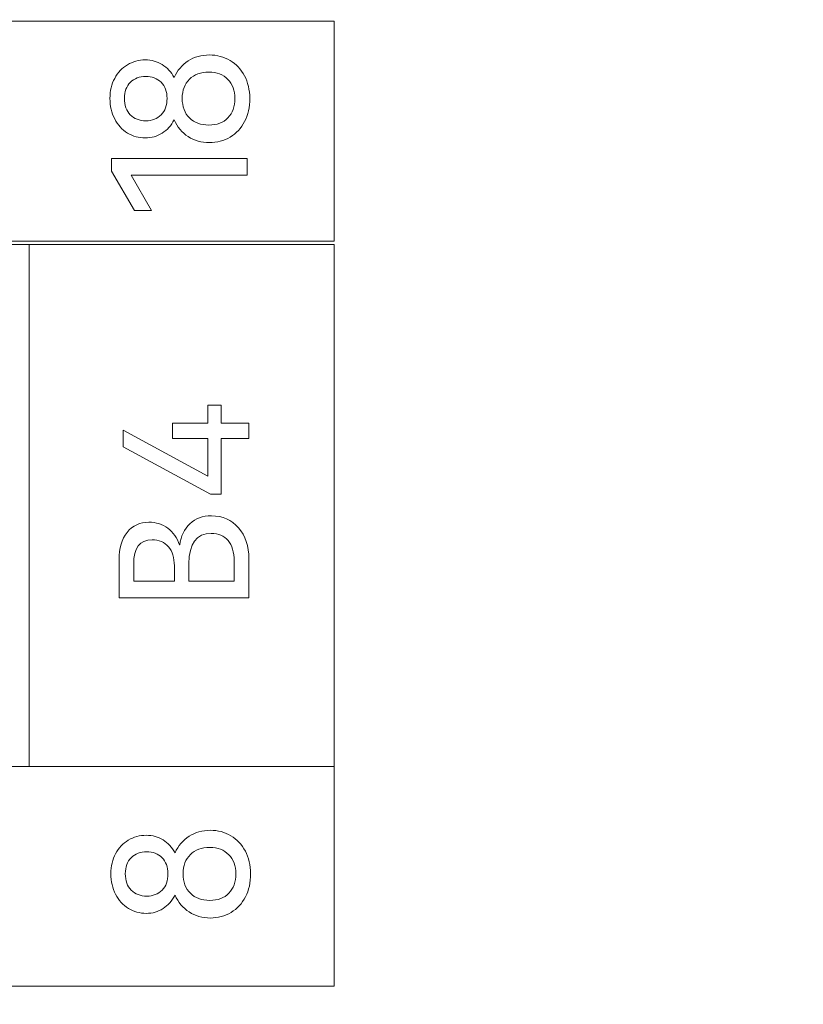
# Model space of a CAD drawing. Header units: millimetres. Extents: x 0 to 427, y 0 to 299.
# Tile 14 of 25: x 157 to 167, y 151 to 164. Entities that reach past the tile are written whole.
import ezdxf

# ---------------------------------------------------------------- set-up
doc = ezdxf.new("R2010")
doc.units = ezdxf.units.MM
doc.header["$LTSCALE"] = 23.1
doc.header["$MEASUREMENT"] = 0
doc.header["$PDSIZE"] = -5
doc.layers.add('IQC尺寸', color=3, linetype='Continuous', lineweight=18)
doc.layers.add('layer 1', color=7, linetype='Continuous')
doc.dimstyles.new('+-0.05', dxfattribs={"dimtxt": 2, "dimasz": 2, "dimexe": 1.25, "dimexo": 0.625, "dimtad": 1, "dimdsep": 46, "dimtxsty": 'Standard', "dimcen": 1.5, "dimdle": 4, "dimadec": 0, "dimazin": 0, "dimtol": 1, "dimtp": 0.05, "dimtm": 0.05, "dimtfac": 1, "dimtmove": 0, "dimatfit": 3, "dimfxl": 1, "dimtolj": 1, "dimarcsym": 0})

# ---------------------------------------------------------------- blocks, each defined once
blk = doc.blocks.new('*D34')
at = {"layer": 'Defpoints', "color": 0}
for p in [(195.088, 174.065), (89.1, 120.365), (195.088, 101.751)]:
    blk.add_point(p, dxfattribs=at)
at = {"layer": 'IQC尺寸', "color": 0, "lineweight": -2}
for p, q in [((195.088, 173.44), (195.088, 100.501)), ((89.1, 119.74), (89.1, 100.501)), ((91.1, 101.751), (193.088, 101.751))]:
    blk.add_line(p, q, dxfattribs=at)
at = {"layer": 'IQC尺寸', "color": 0}
for points in [[(91.1, 102.085), (91.1, 101.418), (89.1, 101.751)], [(193.088, 101.418), (193.088, 102.085), (195.088, 101.751)]]:
    blk.add_solid(points, dxfattribs=at)
at = {"layer": 'IQC尺寸', "color": 0, "insert": (142.094, 103.406), "char_height": 2, "attachment_point": 5}
blk.add_mtext('\\A1;106%%p0.2', dxfattribs=at)

msp = doc.modelspace()

# ---------------------------------------------------------------- linework, layer by layer
at = {"layer": 'layer 1', "lineweight": 9}
for points, knots in [([(124.081, 161.412), (124.081, 161.412), (124.081, 164.35), (124.081, 164.35), (124.081, 164.35), (124.081, 164.35), (160.714, 164.35), (160.714, 164.35), (160.714, 164.35), (160.714, 164.35), (160.714, 161.412), (160.714, 161.412), (160.714, 161.412), (160.714, 161.412), (124.081, 161.412), (124.081, 161.412)], [0, 0, 0, 0, 0.25, 0.25, 0.25, 0.25, 0.5, 0.5, 0.5, 0.5, 0.75, 0.75, 0.75, 0.75, 1, 1, 1, 1]), ([(158.577, 163.597), (158.619, 163.691), (158.682, 163.765), (158.764, 163.818), (158.764, 163.818), (158.847, 163.872), (158.941, 163.898), (159.048, 163.898), (159.048, 163.898), (159.15, 163.898), (159.242, 163.874), (159.324, 163.825), (159.324, 163.825), (159.405, 163.777), (159.469, 163.709), (159.516, 163.62), (159.516, 163.62), (159.563, 163.532), (159.587, 163.432), (159.587, 163.318), (159.587, 163.318), (159.587, 163.201), (159.563, 163.098), (159.517, 163.009), (159.517, 163.009), (159.471, 162.92), (159.407, 162.851), (159.325, 162.802), (159.325, 162.802), (159.242, 162.752), (159.15, 162.728), (159.048, 162.728), (159.048, 162.728), (158.941, 162.728), (158.847, 162.755), (158.764, 162.808), (158.764, 162.808), (158.682, 162.862), (158.619, 162.936), (158.577, 163.032), (158.577, 163.032), (158.537, 162.956), (158.484, 162.897), (158.417, 162.854), (158.417, 162.854), (158.351, 162.811), (158.275, 162.79), (158.191, 162.79), (158.191, 162.79), (158.106, 162.79), (158.027, 162.812), (157.954, 162.856), (157.954, 162.856), (157.882, 162.901), (157.825, 162.963), (157.783, 163.044), (157.783, 163.044), (157.741, 163.125), (157.72, 163.216), (157.72, 163.318), (157.72, 163.318), (157.72, 163.418), (157.741, 163.508), (157.783, 163.586), (157.783, 163.586), (157.825, 163.664), (157.881, 163.725), (157.953, 163.767), (157.953, 163.767), (158.025, 163.81), (158.104, 163.832), (158.191, 163.832), (158.191, 163.832), (158.275, 163.832), (158.351, 163.811), (158.417, 163.77), (158.417, 163.77), (158.484, 163.729), (158.537, 163.671), (158.577, 163.597)], [0, 0, 0, 0, 0.05, 0.05, 0.05, 0.05, 0.1, 0.1, 0.1, 0.1, 0.15, 0.15, 0.15, 0.15, 0.2, 0.2, 0.2, 0.2, 0.25, 0.25, 0.25, 0.25, 0.3, 0.3, 0.3, 0.3, 0.35, 0.35, 0.35, 0.35, 0.4, 0.4, 0.4, 0.4, 0.45, 0.45, 0.45, 0.45, 0.5, 0.5, 0.5, 0.5, 0.55, 0.55, 0.55, 0.55, 0.6, 0.6, 0.6, 0.6, 0.65, 0.65, 0.65, 0.65, 0.7, 0.7, 0.7, 0.7, 0.75, 0.75, 0.75, 0.75, 0.8, 0.8, 0.8, 0.8, 0.85, 0.85, 0.85, 0.85, 0.9, 0.9, 0.9, 0.9, 0.95, 0.95, 0.95, 0.95, 1, 1, 1, 1]), ([(157.912, 163.318), (157.912, 163.226), (157.939, 163.153), (157.991, 163.099), (157.991, 163.099), (158.044, 163.046), (158.113, 163.019), (158.199, 163.019), (158.199, 163.019), (158.283, 163.019), (158.351, 163.046), (158.404, 163.099), (158.404, 163.099), (158.456, 163.153), (158.483, 163.226), (158.483, 163.318), (158.483, 163.318), (158.483, 163.409), (158.456, 163.48), (158.402, 163.533), (158.402, 163.533), (158.349, 163.585), (158.281, 163.612), (158.199, 163.612), (158.199, 163.612), (158.115, 163.612), (158.046, 163.585), (157.993, 163.533), (157.993, 163.533), (157.939, 163.48), (157.912, 163.409), (157.912, 163.318)], [0, 0, 0, 0, 0.125, 0.125, 0.125, 0.125, 0.25, 0.25, 0.25, 0.25, 0.375, 0.375, 0.375, 0.375, 0.5, 0.5, 0.5, 0.5, 0.625, 0.625, 0.625, 0.625, 0.75, 0.75, 0.75, 0.75, 0.875, 0.875, 0.875, 0.875, 1, 1, 1, 1]), ([(159.389, 163.318), (159.389, 163.423), (159.358, 163.508), (159.295, 163.572), (159.295, 163.572), (159.233, 163.637), (159.148, 163.669), (159.041, 163.669), (159.041, 163.669), (158.932, 163.669), (158.846, 163.637), (158.781, 163.575), (158.781, 163.575), (158.717, 163.512), (158.685, 163.427), (158.685, 163.318), (158.685, 163.318), (158.685, 163.208), (158.717, 163.121), (158.781, 163.057), (158.781, 163.057), (158.846, 162.994), (158.932, 162.962), (159.041, 162.962), (159.041, 162.962), (159.149, 162.962), (159.235, 162.994), (159.296, 163.059), (159.296, 163.059), (159.358, 163.123), (159.389, 163.209), (159.389, 163.318)], [0, 0, 0, 0, 0.125, 0.125, 0.125, 0.125, 0.25, 0.25, 0.25, 0.25, 0.375, 0.375, 0.375, 0.375, 0.5, 0.5, 0.5, 0.5, 0.625, 0.625, 0.625, 0.625, 0.75, 0.75, 0.75, 0.75, 0.875, 0.875, 0.875, 0.875, 1, 1, 1, 1]), ([(158.274, 161.822), (158.274, 161.822), (158.047, 161.822), (158.047, 161.822), (158.047, 161.822), (158.047, 161.822), (157.741, 162.348), (157.741, 162.348), (157.741, 162.348), (157.741, 162.348), (157.741, 162.516), (157.741, 162.516), (157.741, 162.516), (157.741, 162.516), (159.551, 162.516), (159.551, 162.516), (159.551, 162.516), (159.551, 162.516), (159.551, 162.293), (159.551, 162.293), (159.551, 162.293), (159.551, 162.293), (158.005, 162.293), (158.005, 162.293), (158.005, 162.293), (158.005, 162.293), (158.274, 161.822), (158.274, 161.822)], [0, 0, 0, 0, 0.142857, 0.142857, 0.142857, 0.142857, 0.285714, 0.285714, 0.285714, 0.285714, 0.428571, 0.428571, 0.428571, 0.428571, 0.571429, 0.571429, 0.571429, 0.571429, 0.714286, 0.714286, 0.714286, 0.714286, 0.857143, 0.857143, 0.857143, 0.857143, 1, 1, 1, 1]), ([(160.714, 161.369), (160.714, 161.369), (156.643, 161.369), (156.643, 161.369), (156.643, 161.369), (156.643, 161.369), (152.573, 161.369), (152.573, 161.369), (152.573, 161.369), (152.573, 161.369), (148.503, 161.369), (148.503, 161.369), (148.503, 161.369), (148.503, 161.369), (144.432, 161.369), (144.432, 161.369), (144.432, 161.369), (144.432, 161.369), (140.362, 161.369), (140.362, 161.369), (140.362, 161.369), (140.362, 161.369), (136.292, 161.369), (136.292, 161.369), (136.292, 161.369), (136.292, 161.369), (132.221, 161.369), (132.221, 161.369), (132.221, 161.369), (132.221, 161.369), (128.151, 161.369), (128.151, 161.369), (128.151, 161.369), (128.151, 161.369), (124.081, 161.369), (124.081, 161.369)], [0, 0, 0, 0, 0.111111, 0.111111, 0.111111, 0.111111, 0.222222, 0.222222, 0.222222, 0.222222, 0.333333, 0.333333, 0.333333, 0.333333, 0.444444, 0.444444, 0.444444, 0.444444, 0.555556, 0.555556, 0.555556, 0.555556, 0.666667, 0.666667, 0.666667, 0.666667, 0.777778, 0.777778, 0.777778, 0.777778, 0.888889, 0.888889, 0.888889, 0.888889, 1, 1, 1, 1]), ([(158.557, 158.982), (158.557, 158.982), (159.027, 158.982), (159.027, 158.982), (159.027, 158.982), (159.027, 158.982), (159.027, 159.223), (159.027, 159.223), (159.027, 159.223), (159.027, 159.223), (159.204, 159.223), (159.204, 159.223), (159.204, 159.223), (159.204, 159.223), (159.204, 158.982), (159.204, 158.982), (159.204, 158.982), (159.204, 158.982), (159.575, 158.982), (159.575, 158.982), (159.575, 158.982), (159.575, 158.982), (159.575, 158.778), (159.575, 158.778), (159.575, 158.778), (159.575, 158.778), (159.204, 158.778), (159.204, 158.778), (159.204, 158.778), (159.204, 158.778), (159.204, 158.035), (159.204, 158.035), (159.204, 158.035), (159.204, 158.035), (159.062, 158.035), (159.062, 158.035), (159.062, 158.035), (159.062, 158.035), (157.895, 158.665), (157.895, 158.665), (157.895, 158.665), (157.895, 158.665), (157.895, 158.888), (157.895, 158.888), (157.895, 158.888), (157.895, 158.888), (159.027, 158.273), (159.027, 158.273), (159.027, 158.273), (159.027, 158.273), (159.027, 158.778), (159.027, 158.778), (159.027, 158.778), (159.027, 158.778), (158.557, 158.778), (158.557, 158.778), (158.557, 158.778), (158.557, 158.778), (158.557, 158.982), (158.557, 158.982)], [0, 0, 0, 0, 0.066667, 0.066667, 0.066667, 0.066667, 0.133333, 0.133333, 0.133333, 0.133333, 0.2, 0.2, 0.2, 0.2, 0.266667, 0.266667, 0.266667, 0.266667, 0.333333, 0.333333, 0.333333, 0.333333, 0.4, 0.4, 0.4, 0.4, 0.466667, 0.466667, 0.466667, 0.466667, 0.533333, 0.533333, 0.533333, 0.533333, 0.6, 0.6, 0.6, 0.6, 0.666667, 0.666667, 0.666667, 0.666667, 0.733333, 0.733333, 0.733333, 0.733333, 0.8, 0.8, 0.8, 0.8, 0.866667, 0.866667, 0.866667, 0.866667, 0.933333, 0.933333, 0.933333, 0.933333, 1, 1, 1, 1]), ([(159.575, 156.65), (159.575, 156.65), (157.841, 156.65), (157.841, 156.65), (157.841, 156.65), (157.841, 156.65), (157.841, 157.159), (157.841, 157.159), (157.841, 157.159), (157.841, 157.311), (157.877, 157.433), (157.95, 157.524), (157.95, 157.524), (158.023, 157.615), (158.119, 157.66), (158.24, 157.66), (158.24, 157.66), (158.335, 157.66), (158.42, 157.634), (158.493, 157.579), (158.493, 157.579), (158.566, 157.525), (158.618, 157.451), (158.648, 157.356), (158.648, 157.356), (158.648, 157.356), (158.653, 157.356), (158.653, 157.356), (158.653, 157.356), (158.666, 157.474), (158.711, 157.568), (158.787, 157.639), (158.787, 157.639), (158.862, 157.709), (158.959, 157.745), (159.075, 157.745), (159.075, 157.745), (159.224, 157.745), (159.345, 157.691), (159.437, 157.584), (159.437, 157.584), (159.529, 157.477), (159.575, 157.339), (159.575, 157.172), (159.575, 157.172), (159.575, 157.172), (159.575, 156.65), (159.575, 156.65)], [0, 0, 0, 0, 0.083333, 0.083333, 0.083333, 0.083333, 0.166667, 0.166667, 0.166667, 0.166667, 0.25, 0.25, 0.25, 0.25, 0.333333, 0.333333, 0.333333, 0.333333, 0.416667, 0.416667, 0.416667, 0.416667, 0.5, 0.5, 0.5, 0.5, 0.583333, 0.583333, 0.583333, 0.583333, 0.666667, 0.666667, 0.666667, 0.666667, 0.75, 0.75, 0.75, 0.75, 0.833333, 0.833333, 0.833333, 0.833333, 0.916667, 0.916667, 0.916667, 0.916667, 1, 1, 1, 1]), ([(158.775, 156.874), (158.775, 156.874), (159.379, 156.874), (159.379, 156.874), (159.379, 156.874), (159.379, 156.874), (159.379, 157.142), (159.379, 157.142), (159.379, 157.142), (159.379, 157.26), (159.352, 157.35), (159.298, 157.414), (159.298, 157.414), (159.244, 157.477), (159.169, 157.51), (159.073, 157.51), (159.073, 157.51), (158.874, 157.51), (158.775, 157.374), (158.775, 157.105), (158.775, 157.105), (158.775, 157.105), (158.775, 156.874), (158.775, 156.874)], [0, 0, 0, 0, 0.166667, 0.166667, 0.166667, 0.166667, 0.333333, 0.333333, 0.333333, 0.333333, 0.5, 0.5, 0.5, 0.5, 0.666667, 0.666667, 0.666667, 0.666667, 0.833333, 0.833333, 0.833333, 0.833333, 1, 1, 1, 1]), ([(158.037, 156.874), (158.037, 156.874), (158.58, 156.874), (158.58, 156.874), (158.58, 156.874), (158.58, 156.874), (158.58, 157.077), (158.58, 157.077), (158.58, 157.077), (158.58, 157.185), (158.554, 157.27), (158.501, 157.332), (158.501, 157.332), (158.448, 157.394), (158.375, 157.424), (158.282, 157.424), (158.282, 157.424), (158.118, 157.424), (158.037, 157.315), (158.037, 157.098), (158.037, 157.098), (158.037, 157.098), (158.037, 156.874), (158.037, 156.874)], [0, 0, 0, 0, 0.166667, 0.166667, 0.166667, 0.166667, 0.333333, 0.333333, 0.333333, 0.333333, 0.5, 0.5, 0.5, 0.5, 0.666667, 0.666667, 0.666667, 0.666667, 0.833333, 0.833333, 0.833333, 0.833333, 1, 1, 1, 1]), ([(160.714, 154.4), (160.714, 154.4), (156.643, 154.4), (156.643, 154.4), (156.643, 154.4), (156.643, 154.4), (152.573, 154.4), (152.573, 154.4), (152.573, 154.4), (152.573, 154.4), (148.503, 154.4), (148.503, 154.4), (148.503, 154.4), (148.503, 154.4), (144.432, 154.4), (144.432, 154.4), (144.432, 154.4), (144.432, 154.4), (140.362, 154.4), (140.362, 154.4), (140.362, 154.4), (140.362, 154.4), (136.292, 154.4), (136.292, 154.4), (136.292, 154.4), (136.292, 154.4), (132.221, 154.4), (132.221, 154.4), (132.221, 154.4), (132.221, 154.4), (128.151, 154.4), (128.151, 154.4), (128.151, 154.4), (128.151, 154.4), (124.081, 154.4), (124.081, 154.4)], [0, 0, 0, 0, 0.111111, 0.111111, 0.111111, 0.111111, 0.222222, 0.222222, 0.222222, 0.222222, 0.333333, 0.333333, 0.333333, 0.333333, 0.444444, 0.444444, 0.444444, 0.444444, 0.555556, 0.555556, 0.555556, 0.555556, 0.666667, 0.666667, 0.666667, 0.666667, 0.777778, 0.777778, 0.777778, 0.777778, 0.888889, 0.888889, 0.888889, 0.888889, 1, 1, 1, 1]), ([(124.081, 151.466), (124.081, 151.466), (124.081, 154.398), (124.081, 154.398), (124.081, 154.398), (124.081, 154.398), (160.714, 154.398), (160.714, 154.398), (160.714, 154.398), (160.714, 154.398), (160.714, 151.466), (160.714, 151.466), (160.714, 151.466), (160.714, 151.466), (124.081, 151.466), (124.081, 151.466)], [0, 0, 0, 0, 0.25, 0.25, 0.25, 0.25, 0.5, 0.5, 0.5, 0.5, 0.75, 0.75, 0.75, 0.75, 1, 1, 1, 1]), ([(158.589, 153.245), (158.632, 153.338), (158.694, 153.412), (158.777, 153.466), (158.777, 153.466), (158.859, 153.519), (158.953, 153.546), (159.06, 153.546), (159.06, 153.546), (159.163, 153.546), (159.254, 153.522), (159.336, 153.473), (159.336, 153.473), (159.417, 153.424), (159.482, 153.356), (159.528, 153.268), (159.528, 153.268), (159.575, 153.18), (159.599, 153.079), (159.599, 152.966), (159.599, 152.966), (159.599, 152.849), (159.576, 152.746), (159.53, 152.657), (159.53, 152.657), (159.484, 152.568), (159.419, 152.499), (159.337, 152.449), (159.337, 152.449), (159.255, 152.4), (159.163, 152.375), (159.06, 152.375), (159.06, 152.375), (158.953, 152.375), (158.859, 152.402), (158.777, 152.456), (158.777, 152.456), (158.694, 152.509), (158.632, 152.584), (158.589, 152.679), (158.589, 152.679), (158.549, 152.603), (158.496, 152.544), (158.43, 152.501), (158.43, 152.501), (158.363, 152.459), (158.288, 152.437), (158.204, 152.437), (158.204, 152.437), (158.118, 152.437), (158.039, 152.459), (157.967, 152.504), (157.967, 152.504), (157.894, 152.548), (157.837, 152.611), (157.795, 152.691), (157.795, 152.691), (157.753, 152.772), (157.732, 152.863), (157.732, 152.966), (157.732, 152.966), (157.732, 153.066), (157.753, 153.155), (157.795, 153.233), (157.795, 153.233), (157.837, 153.312), (157.894, 153.372), (157.965, 153.415), (157.965, 153.415), (158.037, 153.458), (158.116, 153.479), (158.204, 153.479), (158.204, 153.479), (158.288, 153.479), (158.363, 153.459), (158.43, 153.417), (158.43, 153.417), (158.496, 153.376), (158.549, 153.319), (158.589, 153.245)], [0, 0, 0, 0, 0.05, 0.05, 0.05, 0.05, 0.1, 0.1, 0.1, 0.1, 0.15, 0.15, 0.15, 0.15, 0.2, 0.2, 0.2, 0.2, 0.25, 0.25, 0.25, 0.25, 0.3, 0.3, 0.3, 0.3, 0.35, 0.35, 0.35, 0.35, 0.4, 0.4, 0.4, 0.4, 0.45, 0.45, 0.45, 0.45, 0.5, 0.5, 0.5, 0.5, 0.55, 0.55, 0.55, 0.55, 0.6, 0.6, 0.6, 0.6, 0.65, 0.65, 0.65, 0.65, 0.7, 0.7, 0.7, 0.7, 0.75, 0.75, 0.75, 0.75, 0.8, 0.8, 0.8, 0.8, 0.85, 0.85, 0.85, 0.85, 0.9, 0.9, 0.9, 0.9, 0.95, 0.95, 0.95, 0.95, 1, 1, 1, 1]), ([(159.401, 152.966), (159.401, 153.071), (159.37, 153.156), (159.307, 153.22), (159.307, 153.22), (159.245, 153.284), (159.16, 153.316), (159.053, 153.316), (159.053, 153.316), (158.944, 153.316), (158.858, 153.285), (158.794, 153.222), (158.794, 153.222), (158.73, 153.16), (158.697, 153.074), (158.697, 152.966), (158.697, 152.966), (158.697, 152.855), (158.73, 152.768), (158.794, 152.705), (158.794, 152.705), (158.858, 152.642), (158.944, 152.61), (159.053, 152.61), (159.053, 152.61), (159.162, 152.61), (159.247, 152.642), (159.309, 152.706), (159.309, 152.706), (159.37, 152.77), (159.401, 152.857), (159.401, 152.966)], [0, 0, 0, 0, 0.125, 0.125, 0.125, 0.125, 0.25, 0.25, 0.25, 0.25, 0.375, 0.375, 0.375, 0.375, 0.5, 0.5, 0.5, 0.5, 0.625, 0.625, 0.625, 0.625, 0.75, 0.75, 0.75, 0.75, 0.875, 0.875, 0.875, 0.875, 1, 1, 1, 1]), ([(157.925, 152.966), (157.925, 152.873), (157.951, 152.801), (158.004, 152.747), (158.004, 152.747), (158.056, 152.694), (158.125, 152.667), (158.211, 152.667), (158.211, 152.667), (158.295, 152.667), (158.363, 152.694), (158.416, 152.747), (158.416, 152.747), (158.469, 152.801), (158.495, 152.873), (158.495, 152.966), (158.495, 152.966), (158.495, 153.056), (158.468, 153.128), (158.415, 153.18), (158.415, 153.18), (158.361, 153.233), (158.293, 153.259), (158.211, 153.259), (158.211, 153.259), (158.127, 153.259), (158.058, 153.233), (158.005, 153.18), (158.005, 153.18), (157.951, 153.128), (157.925, 153.056), (157.925, 152.966)], [0, 0, 0, 0, 0.125, 0.125, 0.125, 0.125, 0.25, 0.25, 0.25, 0.25, 0.375, 0.375, 0.375, 0.375, 0.5, 0.5, 0.5, 0.5, 0.625, 0.625, 0.625, 0.625, 0.75, 0.75, 0.75, 0.75, 0.875, 0.875, 0.875, 0.875, 1, 1, 1, 1])]:
    msp.add_open_spline(points, degree=3, knots=knots, dxfattribs=at)
for points in [[(156.643, 154.4), (156.643, 154.4), (156.643, 161.369), (156.643, 161.369)], [(160.714, 154.4), (160.714, 154.4), (160.714, 161.369), (160.714, 161.369)]]:
    msp.add_open_spline(points, degree=3, dxfattribs=at)

# ---------------------------------------------------------------- dimensions: what is measured, and where the dimension line sits
at = {"layer": 'IQC尺寸'}
dim = msp.add_linear_dim(base=(195.088, 101.751), p1=(89.1, 120.365), p2=(195.088, 174.065), text='<>%%p0.2', dimstyle='+-0.05', override={"dimgap": 0.625, "dimtad": 1, "dimjust": 0, "dimdec": 1, "dimlfac": 1, "dimpost": '<>', "dimse1": 0, "dimse2": 0, "dimsd1": 0, "dimsd2": 0, "dimtol": 0, "dimlim": 0, "dimtofl": 1, "dimtvp": 0.1, "dimarcsym": 1}, dxfattribs=at)
dim.commit()
dim.dimension.update_dxf_attribs({"geometry": '*D34', "text_midpoint": (142.094, 103.406)})

doc.saveas('drawing.dxf')
